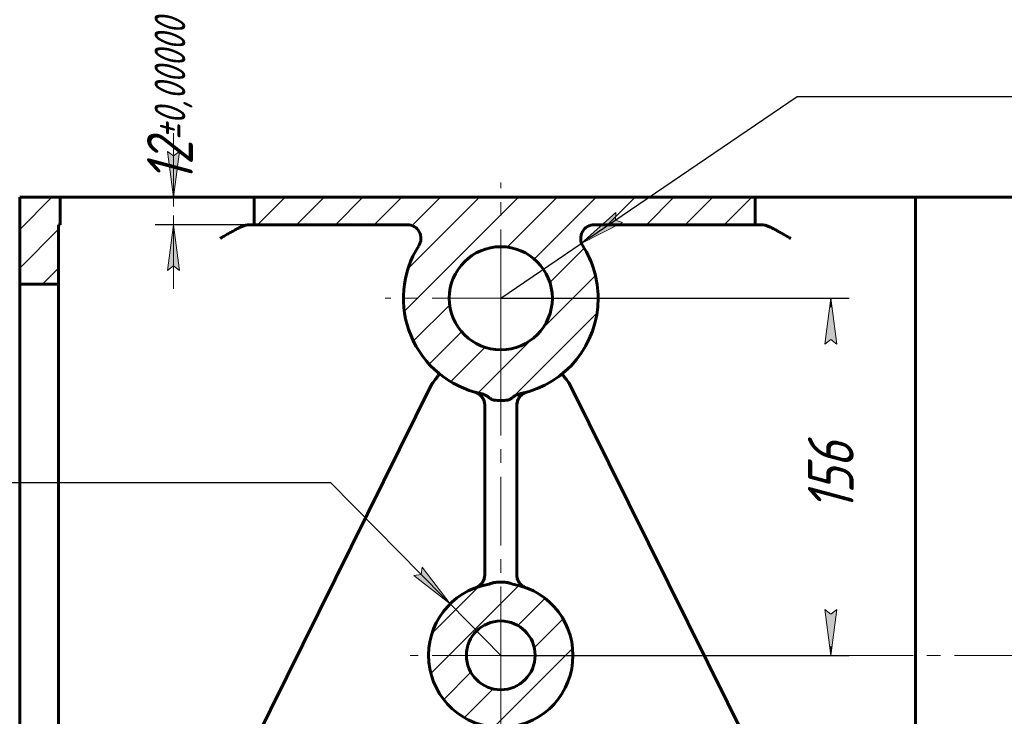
# Model space of a CAD drawing. Header units: millimetres. Extents: x 0 to 841, y 0 to 594.
# Tile 1 of 9: x 105 to 212, y 86 to 162. Entities that reach past the tile are written whole.
import ezdxf

# ---------------------------------------------------------------- set-up
doc = ezdxf.new("R2010")
doc.units = ezdxf.units.MM
for name, pattern in [('K5LT_AXLED', [12, 7.5, -1.5, 1.5, -1.5]), ('K5LT_BASIC', [0]), ('K5LT_THIN', [0])]:
    doc.linetypes.add(name, pattern=pattern)
doc.layers.add('Системный слой', color=7, linetype='Continuous')
doc.styles.add('KDIMTEXTSTYLE', font='GOST_AU.SHX', dxfattribs={"width": 0.96, "oblique": 15, "height": 5})
doc.dimstyles.new('KDIMSTYLE (0.25)', dxfattribs={"dimtxt": 5, "dimasz": 1, "dimexe": 2, "dimexo": 0, "dimgap": 1, "dimtad": 1, "dimlfac": 4, "dimtxsty": 'KDIMTEXTSTYLE', "dimsah": 1, "dimcen": 0, "dimdle": 1, "dimadec": 0, "dimazin": 0, "dimtfac": 0.667, "dimtmove": 0, "dimatfit": 3, "dimfxl": 1, "dimtvp": 1, "dimtolj": 1, "dimtzin": 0, "dimarcsym": 0})

# ---------------------------------------------------------------- blocks, each defined once
blk = doc.blocks.new('U21')
at = {"layer": 'Системный слой', "color": 30, "linetype": 'K5LT_AXLED', "lineweight": 18, "true_color": 0xff8000}
for q in [(262.3452568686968, 133.2671542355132), (155.345256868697, 92.29603626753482), (272.220256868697, 92.29603626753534), (262.3452568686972, 40.2960362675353)]:
    blk.add_line((262.345256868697, 92.2960362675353), q, dxfattribs=at)
blk = doc.blocks.new('U25')
at = {"layer": 'Системный слой', "color": 30, "linetype": 'K5LT_AXLED', "lineweight": 18, "true_color": 0xff8000}
for q in [(157.3452568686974, 143.8921542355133), (144.720256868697, 131.2671542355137), (157.3452568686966, 118.6421542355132), (169.970256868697, 131.2671542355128)]:
    blk.add_line((157.345256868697, 131.2671542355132), q, dxfattribs=at)
blk = doc.blocks.new('U26')
at = {"layer": 'Системный слой', "color": 30, "linetype": 'K5LT_AXLED', "lineweight": 18, "true_color": 0xff8000}
for q in [(157.345256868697, 133.2671542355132), (147.470256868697, 92.29603626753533), (167.220256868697, 92.29603626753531), (157.3452568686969, 40.29603626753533)]:
    blk.add_line((157.345256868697, 92.29603626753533), q, dxfattribs=at)
blk = doc.blocks.new('KDIMARROW_01')
at = {"layer": 'Системный слой'}
blk.add_hatch(color=0, dxfattribs=at).paths.add_polyline_path([(-5, -0.6582624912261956), (0, 0), (-5, 0.658262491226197), (-4.5, 5.51091059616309e-16)])
at = {"layer": 'Системный слой', "color": 0, "linetype": 'K5LT_THIN', "lineweight": 18}
for p, q in [((-4.5, 5.51091059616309e-16), (-5, 0.658262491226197)), ((-5, 0.658262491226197), (0, 0)), ((0, 0), (-5, -0.6582624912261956)), ((-5, -0.6582624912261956), (-4.5, 5.51091059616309e-16)), ((0, 0), (-1, 0))]:
    blk.add_line(p, q, dxfattribs=at)
blk = doc.blocks.new('KDIMARROW_02')
at = {"layer": 'Системный слой'}
blk.add_hatch(color=0, dxfattribs=at).paths.add_polyline_path([(4.5, -5.51091059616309e-16), (5, 0.6582624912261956), (0, 0), (5, -0.658262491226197)])
at = {"layer": 'Системный слой', "color": 0, "linetype": 'K5LT_THIN', "lineweight": 18}
for p, q in [((0, 0), (-1, 0)), ((5, 0.6582624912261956), (0, 0)), ((0, 0), (5, -0.658262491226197)), ((0, 0), (7, -8.572527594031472e-16)), ((4.5, -5.51091059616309e-16), (5, 0.6582624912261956)), ((5, -0.658262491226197), (4.5, -5.51091059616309e-16))]:
    blk.add_line(p, q, dxfattribs=at)
blk = doc.blocks.new('U28')
at = {"layer": 'Системный слой', "color": 150, "linetype": 'K5LT_BASIC', "lineweight": 60, "true_color": 0x0080ff}
for p, q in [((159.9291186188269, 120.9611155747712), (159.8944442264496, 120.9524804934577)), ((159.967172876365, 120.9707355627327), (159.9291186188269, 120.9611155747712)), ((159.9876576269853, 120.9759755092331), (159.967172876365, 120.9707355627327)), ((159.9975896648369, 120.9785313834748), (159.9876576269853, 120.9759755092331)), ((160.0024822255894, 120.9797940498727), (159.9975896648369, 120.9785313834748)), ((160.004911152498, 120.9804217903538), (160.0024822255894, 120.9797940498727)), ((160.0061215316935, 120.9807348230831), (160.004911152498, 120.9804217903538)), ((160.0067250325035, 120.9808909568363), (160.0061215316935, 120.9807348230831)), ((160.0070262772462, 120.9809689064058), (160.0067250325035, 120.9808909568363)), ((160.0071767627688, 120.9810078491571), (160.0070262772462, 120.9809689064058)), ((160.0072519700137, 120.981027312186), (160.0071767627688, 120.9810078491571)), ((160.0072895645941, 120.9810370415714), (160.0072519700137, 120.981027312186)), ((160.0073241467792, 120.9810459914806), (160.0072895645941, 120.9810370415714)), ((160.0073461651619, 120.9810516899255), (160.0073241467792, 120.9810459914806)), ((160.0073781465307, 120.9810599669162), (160.0073461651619, 120.9810516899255)), ((160.007392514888, 120.9810636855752), (160.0073781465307, 120.9810599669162)), ((160.007416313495, 120.9810698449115), (160.007392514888, 120.9810636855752)), ((160.0074649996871, 120.981082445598), (160.007416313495, 120.9810698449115))]:
    blk.add_line(p, q, dxfattribs=at)
blk = doc.blocks.new('U42')
at = {"layer": 'Системный слой', "color": 150, "linetype": 'K5LT_BASIC', "lineweight": 60, "true_color": 0x0080ff}
for radius, start, end in [(1.500000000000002, 74.34777902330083, 74.45225776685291), (1.500000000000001, 0, 74.3477790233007)]:
    blk.add_arc((154.095256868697, 119.5858390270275), radius, start, end, dxfattribs=at)
blk = doc.blocks.new('U46')
at = {"layer": 'Системный слой', "color": 150, "linetype": 'K5LT_BASIC', "lineweight": 60, "true_color": 0x0080ff}
for p, q in [((158.4510843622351, 100.1228729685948), (158.2835949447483, 100.1813926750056)), ((158.6217965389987, 100.0744457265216), (158.4510843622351, 100.1228729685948)), ((158.7950713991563, 100.036427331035), (158.6217965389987, 100.0744457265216)), ((158.7950990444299, 100.0364224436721), (158.7950713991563, 100.036427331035))]:
    blk.add_line(p, q, dxfattribs=at)
blk = doc.blocks.new('U49')
at = {"layer": 'Системный слой', "color": 150, "linetype": 'K5LT_BASIC', "lineweight": 60, "true_color": 0x0080ff}
for p, q in [((155.8954139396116, 100.0364223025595), (155.8954425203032, 100.0364273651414)), ((155.8954425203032, 100.0364273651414), (156.0687981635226, 100.0744656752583)), ((156.0687981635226, 100.0744656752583), (156.239280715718, 100.1228244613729)), ((156.239280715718, 100.1228244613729), (156.4069256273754, 100.1813953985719))]:
    blk.add_line(p, q, dxfattribs=at)

msp = doc.modelspace()

# ---------------------------------------------------------------- hatches: boundary and pattern name
at = {"layer": 'Системный слой'}
h = msp.add_hatch(dxfattribs=at)
h.set_pattern_fill('', angle=45, style=0, pattern_type=0)
h.set_pattern_definition([(45, (0, 0), (-2.121320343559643, 2.121320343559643), [])])
h.paths.add_polyline_path([(357.1281474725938, 139.2960362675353), (357.8706582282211, 139.0993696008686), (358.4184661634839, 138.560939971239), (358.6279238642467, 137.8219355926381), (358.4441068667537, 137.0761398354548), (358.392119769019, 136.9883395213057), (357.4567043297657, 135.1539464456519), (356.8926878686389, 133.1735713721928), (356.7212539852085, 131.1215941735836), (356.9488414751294, 129.0750839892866), (357.5669024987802, 127.1109046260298), (358.5522236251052, 125.3028276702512), (359.8677976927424, 123.7187617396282), (361.4642137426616, 122.4182019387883), (363.2815128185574, 121.4499953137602), (365.1527500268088, 120.8708309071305), (365.152751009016, 120.8708302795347), (365.2469259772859, 120.8486533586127), (365.5758168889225, 120.7333277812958), (365.8815599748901, 120.5660933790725), (366.0831483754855, 120.4150794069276), (366.0831192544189, 120.4151048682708), (366.2973427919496, 120.2680055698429), (366.537914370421, 120.1698700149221), (366.7943020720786, 120.1281618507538), (366.7942914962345, 120.1281616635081), (367.1615605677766, 120.1169997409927), (367.5289141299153, 120.116999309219), (367.8961886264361, 120.1281601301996), (367.8962113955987, 120.1281618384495), (367.8962892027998, 120.1281679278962), (367.896367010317, 120.1281740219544), (367.8965224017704, 120.1281861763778), (367.8968331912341, 120.1282104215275), (367.8974547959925, 120.1282586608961), (367.8986981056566, 120.1283541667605), (367.9011851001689, 120.1285415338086), (367.9061603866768, 120.128903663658), (367.9161145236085, 120.1295933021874), (367.9360240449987, 120.1309604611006), (367.9757475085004, 120.1346361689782), (368.0546684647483, 120.1467465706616), (368.208986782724, 120.1874056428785), (368.4443921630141, 120.2973965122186), (368.607364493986, 120.4150793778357), (368.607367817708, 120.4150814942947), (368.8910157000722, 120.6174866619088), (369.2039875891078, 120.7707135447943), (369.5377627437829, 120.8708302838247), (369.5377634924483, 120.8708308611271), (371.5019169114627, 121.4889743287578), (373.3099525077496, 122.4743713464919), (374.8939632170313, 123.7900119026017), (376.1944560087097, 125.3864825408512), (377.1625863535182, 127.2038222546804), (377.7619927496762, 129.1737745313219), (377.9701624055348, 131.2223509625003), (377.970256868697, 131.2671542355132), (377.7707274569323, 133.316590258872), (377.1796332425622, 135.2890525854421), (376.298393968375, 136.9883395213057), (376.0642990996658, 137.7199128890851), (376.2230307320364, 138.4714474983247), (376.7329659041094, 139.0458742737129), (377.4603882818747, 139.2925657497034), (377.5623662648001, 139.2960362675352), (394.2540276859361, 139.2960362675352), (394.2540276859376, 142.2960362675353), (339.5952568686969, 142.2960362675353), (339.5952568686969, 139.2960362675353)])
h.paths.add_polyline_path([(372.970256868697, 131.2671542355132), (372.7711457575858, 129.7837949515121), (372.1879085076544, 128.4054501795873), (371.2618354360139, 127.2296999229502), (370.058487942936, 126.3397814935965), (368.663057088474, 125.7986967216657), (367.1743324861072, 125.6447517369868), (365.6977084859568, 125.8888450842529), (364.3377227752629, 126.5136961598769), (363.1906556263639, 127.475068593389), (362.3377137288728, 128.7049019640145), (361.8392811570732, 130.1161301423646), (361.730644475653, 131.6088451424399), (362.0194946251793, 133.0773701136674), (362.6853824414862, 134.4177407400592), (363.6811663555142, 135.535065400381), (364.9363497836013, 136.3502430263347), (366.3620719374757, 136.8055630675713), (367.8573987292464, 136.8687911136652), (369.3164684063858, 136.5354509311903), (370.6359860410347, 135.8291413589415), (371.7225363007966, 134.7998656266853), (372.4991967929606, 133.5204913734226), (372.9109837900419, 132.0815919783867)])
h.paths.add_polyline_path([(365.895413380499, 100.0364219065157), (365.8954157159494, 100.0364229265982), (364.2014643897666, 99.51629899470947), (362.6666908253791, 98.63059582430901), (361.36880429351, 97.42415869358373), (360.3735199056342, 95.95807241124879), (359.7312313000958, 94.3065684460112), (359.4744590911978, 92.55326640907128), (359.6162042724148, 90.78694019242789), (360.1492899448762, 89.09702313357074), (361.0467247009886, 87.56907979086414), (362.2630692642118, 86.2804736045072), (363.7367371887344, 85.29644979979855), (365.3931131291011, 84.66683186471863), (367.1483307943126, 84.42349886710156), (368.9135192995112, 84.57877134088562), (370.5993029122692, 85.1247874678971), (372.1203263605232, 86.03390114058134), (373.3995765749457, 87.2600817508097), (374.3722820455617, 88.74124483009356), (374.9891923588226, 90.40239553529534), (375.2190718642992, 92.15942581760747), (375.0502812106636, 93.92337301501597), (374.4913666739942, 95.60492424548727), (373.5706274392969, 97.11893853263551), (372.3346827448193, 98.38875769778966), (370.8461114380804, 99.35008774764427), (369.1802834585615, 99.95425423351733), (368.7950991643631, 100.0364227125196), (368.7951006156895, 100.0364218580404), (368.621790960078, 100.0744478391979), (368.4510929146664, 100.1228706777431), (368.2836096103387, 100.1814373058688), (368.2835644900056, 100.1813529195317), (368.1716596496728, 100.218144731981), (368.0567792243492, 100.2440498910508), (367.9398858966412, 100.2588178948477), (367.939889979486, 100.2588180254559), (367.5436480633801, 100.2792978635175), (367.1469671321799, 100.2793005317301), (366.7506423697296, 100.2588194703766), (366.750628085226, 100.2588179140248), (366.6337386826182, 100.2440502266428), (366.5188477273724, 100.2181428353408), (366.4069364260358, 100.1813480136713), (366.4069029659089, 100.1814368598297), (366.2394604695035, 100.1228833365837), (366.0686592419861, 100.0744318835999)])
h.paths.add_polyline_path([(363.595256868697, 92.29603626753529), (363.7939235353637, 93.50041642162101), (364.3688736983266, 94.57718580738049), (365.2591881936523, 95.41225472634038), (366.3705332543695, 95.9171429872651), (367.5851556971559, 96.03835487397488), (368.7743595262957, 95.76304731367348), (369.8121419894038, 95.12039067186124), (370.5885442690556, 94.17847799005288), (371.0213022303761, 93.0371101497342), (371.0645627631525, 91.81722141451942), (370.7137421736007, 90.6480657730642), (370.0060118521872, 89.65352176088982), (369.0163597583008, 88.93896684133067), (367.8496450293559, 88.5801120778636), (366.6294875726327, 88.61498012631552), (365.4851698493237, 89.03987652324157), (364.5379386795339, 89.8097811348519), (363.8881584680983, 90.84311829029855), (363.6046770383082, 92.03040017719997)])
h.paths.add_polyline_path([(166.298393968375, 136.9883395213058), (166.0642990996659, 137.7199128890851), (166.2230307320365, 138.4714474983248), (166.7329659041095, 139.045874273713), (167.4603882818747, 139.2925657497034), (167.5623662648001, 139.2960362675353), (185.0952568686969, 139.2960362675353), (185.095256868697, 142.2960362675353), (130.4364860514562, 142.2960362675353), (130.4364860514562, 139.2960362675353), (147.1281474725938, 139.2960362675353), (147.8706582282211, 139.0993696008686), (148.4184661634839, 138.560939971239), (148.6279238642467, 137.8219355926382), (148.4441068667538, 137.0761398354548), (148.392119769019, 136.9883395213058), (147.4567043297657, 135.153946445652), (146.892687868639, 133.1735713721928), (146.7212539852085, 131.1215941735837), (146.9488414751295, 129.0750839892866), (147.5669024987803, 127.1109046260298), (148.5522236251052, 125.3028276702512), (149.8677976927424, 123.7187617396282), (151.4642137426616, 122.4182019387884), (153.2815128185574, 121.4499953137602), (155.1527502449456, 120.8708308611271), (155.1527510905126, 120.8708302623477), (155.2469260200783, 120.8486533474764), (155.5758159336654, 120.7333282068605), (155.8815581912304, 120.5660945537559), (156.0831459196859, 120.4150814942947), (156.0831492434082, 120.415079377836), (156.2973658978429, 120.2679930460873), (156.5379270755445, 120.1698664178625), (156.7943020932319, 120.1281618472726), (156.7943023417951, 120.1281618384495), (156.7943251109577, 120.1281601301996), (157.1615996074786, 120.116999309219), (157.5289531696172, 120.1169997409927), (157.8962222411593, 120.1281616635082), (157.8962116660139, 120.1281618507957), (158.1525794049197, 120.1698637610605), (158.393158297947, 120.2679988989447), (158.6073944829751, 120.4151048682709), (158.6073653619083, 120.4150794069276), (158.8910138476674, 120.6174855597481), (159.2039865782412, 120.7707131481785), (159.5377627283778, 120.8708302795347), (159.5377637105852, 120.8708309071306), (161.5019171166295, 121.4889744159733), (163.3099526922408, 122.4743714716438), (164.8939633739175, 123.7900120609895), (166.1944561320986, 125.3864827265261), (167.1625864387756, 127.2038224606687), (167.7619927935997, 129.173774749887), (167.9701624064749, 131.2223511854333), (167.970256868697, 131.2671542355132), (167.7707274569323, 133.3165902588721), (167.1796332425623, 135.2890525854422)])
h.paths.add_polyline_path([(151.720256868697, 131.2671542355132), (151.9193679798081, 132.7505135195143), (152.5026052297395, 134.1288582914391), (153.4286783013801, 135.3046085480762), (154.6320257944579, 136.1945269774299), (156.0274566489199, 136.7356117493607), (157.5161812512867, 136.8895567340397), (158.9928052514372, 136.6454633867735), (160.3527909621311, 136.0206123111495), (161.49985811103, 135.0592398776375), (162.3528000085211, 133.8294065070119), (162.8512325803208, 132.4181783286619), (162.959869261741, 130.9254633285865), (162.6710191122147, 129.456938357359), (162.0051312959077, 128.1165677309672), (161.0093473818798, 126.9992430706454), (159.7541639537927, 126.1840654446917), (158.3284417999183, 125.7287454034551), (156.8331150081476, 125.6655173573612), (155.3740453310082, 125.9988575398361), (154.0545276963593, 126.705167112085), (152.9679774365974, 127.7344428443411), (152.1913169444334, 129.0138170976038), (151.7795299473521, 130.4527164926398)])
h.paths.add_polyline_path([(260.8954131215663, 100.0364218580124), (260.8954145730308, 100.0364227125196), (259.2014633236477, 99.5162985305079), (257.6666898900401, 98.6305951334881), (256.3688035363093, 97.4241578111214), (255.3735193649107, 95.95807138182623), (254.7312310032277, 94.30656732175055), (254.4744590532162, 92.55326524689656), (254.6162044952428, 90.78693905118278), (255.1492904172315, 89.09702207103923), (256.0467253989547, 87.56907886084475), (257.2630701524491, 86.28047285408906), (258.7367382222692, 85.29644926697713), (260.3931142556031, 84.66683157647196), (262.1483319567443, 84.42349883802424), (263.9135204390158, 84.57877157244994), (265.5993039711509, 85.12478794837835), (267.1203272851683, 86.03390184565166), (268.3995773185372, 87.26008264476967), (269.3722825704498, 88.74124586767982), (269.9891926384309, 90.40239666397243), (270.2190718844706, 92.15942698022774), (270.0502809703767, 93.92337415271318), (269.4913661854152, 95.60492530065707), (268.5706267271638, 97.11893945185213), (267.3346818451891, 98.38875843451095), (265.8461103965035, 99.35008826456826), (264.1802823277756, 99.95425450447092), (263.7950991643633, 100.0364227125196), (263.7951006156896, 100.0364218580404), (263.621790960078, 100.0744478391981), (263.4510929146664, 100.1228706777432), (263.2836096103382, 100.1814373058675), (263.2835644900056, 100.1813529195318), (263.1716596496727, 100.2181447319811), (263.0567792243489, 100.2440498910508), (262.9398858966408, 100.2588178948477), (262.9398899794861, 100.2588180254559), (262.5435590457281, 100.2793002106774), (262.1468718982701, 100.2792980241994), (261.7506237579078, 100.2588180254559), (261.7506278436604, 100.2588178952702), (261.6337430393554, 100.2440509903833), (261.5188564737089, 100.2181452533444), (261.4069492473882, 100.1813529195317), (261.4069041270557, 100.1814373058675), (261.2394610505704, 100.1228835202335), (261.068659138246, 100.0744318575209)])
h.paths.add_polyline_path([(266.095256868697, 92.2960362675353), (265.8965902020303, 91.09165611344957), (265.3216400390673, 90.01488672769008), (264.4313255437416, 89.1798178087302), (263.3199804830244, 88.67492954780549), (262.1053580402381, 88.55371766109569), (260.9161542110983, 88.8290252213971), (259.8783717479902, 89.47168186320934), (259.1019694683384, 90.4135945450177), (258.6692115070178, 91.55496238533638), (258.6259509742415, 92.77485112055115), (258.9767715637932, 93.94400676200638), (259.6845018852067, 94.93855077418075), (260.6741539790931, 95.6531056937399), (261.8408687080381, 96.01196045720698), (263.0610261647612, 95.97709240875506), (264.2053438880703, 95.552196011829), (265.15257505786, 94.78229140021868), (265.8023552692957, 93.74895424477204), (266.0858366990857, 92.56167235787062)])
h.paths.add_polyline_path([(253.392119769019, 136.9883395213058), (252.4567043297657, 135.1539464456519), (251.892687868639, 133.1735713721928), (251.7212539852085, 131.1215941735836), (251.9488414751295, 129.0750839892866), (252.5669024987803, 127.1109046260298), (253.5522236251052, 125.3028276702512), (254.8677976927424, 123.7187617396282), (256.4642137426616, 122.4182019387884), (258.2815128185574, 121.4499953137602), (260.1527502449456, 120.8708308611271), (260.1527510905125, 120.8708302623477), (260.2469260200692, 120.8486533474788), (260.5758159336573, 120.7333282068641), (260.8815581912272, 120.566094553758), (261.0831459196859, 120.4150814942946), (261.0831492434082, 120.4150793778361), (261.2973658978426, 120.2679930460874), (261.5379270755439, 120.1698664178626), (261.7943020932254, 120.1281618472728), (261.7943023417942, 120.1281618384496), (261.7943251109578, 120.1281601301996), (262.1615883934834, 120.1169994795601), (262.5289307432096, 120.1169994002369), (262.8961886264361, 120.1281601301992), (262.8962113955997, 120.1281618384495), (262.8962892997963, 120.128166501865), (262.89636720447, 120.1281711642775), (262.8965228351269, 120.1281804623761), (262.8968341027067, 120.1281989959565), (262.8974566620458, 120.128235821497), (262.8987018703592, 120.1283085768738), (262.9011925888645, 120.1284510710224), (262.9061747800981, 120.1287285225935), (262.9161385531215, 120.1292895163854), (262.9360403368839, 120.1306912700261), (262.975780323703, 120.1346435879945), (263.0547500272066, 120.1467629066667), (263.2090990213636, 120.1874434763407), (263.4444741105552, 120.2974458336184), (263.6073644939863, 120.4150793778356), (263.607367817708, 120.4150814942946), (263.8910157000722, 120.6174866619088), (264.2039875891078, 120.7707135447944), (264.537762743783, 120.8708302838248), (264.5377634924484, 120.8708308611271), (266.5019169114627, 121.4889743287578), (268.3099525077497, 122.4743713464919), (269.8939632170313, 123.7900119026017), (271.1944560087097, 125.3864825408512), (272.1625863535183, 127.2038222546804), (272.7619927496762, 129.1737745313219), (272.9701624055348, 131.2223509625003), (272.970256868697, 131.2671542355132), (272.7707274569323, 133.3165902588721), (272.1796332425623, 135.2890525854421), (271.298393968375, 136.9883395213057), (271.0642990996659, 137.7199128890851), (271.2230307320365, 138.4714474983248), (271.7329659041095, 139.0458742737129), (272.4603882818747, 139.2925657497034), (272.5623662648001, 139.2960362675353), (289.5952568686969, 139.2960362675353), (289.595256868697, 142.2960362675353), (235.0952568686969, 142.2960362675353), (235.0952568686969, 139.2960362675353), (252.1281474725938, 139.2960362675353), (252.8706582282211, 139.0993696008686), (253.4184661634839, 138.560939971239), (253.6279238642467, 137.8219355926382), (253.4441068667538, 137.0761398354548)])
h.paths.add_polyline_path([(256.720256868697, 131.2671542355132), (256.9193679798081, 132.7505135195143), (257.5026052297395, 134.1288582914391), (258.42867830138, 135.3046085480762), (259.6320257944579, 136.1945269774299), (261.0274566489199, 136.7356117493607), (262.5161812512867, 136.8895567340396), (263.9928052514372, 136.6454633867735), (265.3527909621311, 136.0206123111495), (266.49985811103, 135.0592398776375), (267.3528000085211, 133.8294065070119), (267.8512325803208, 132.4181783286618), (267.959869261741, 130.9254633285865), (267.6710191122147, 129.456938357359), (267.0051312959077, 128.1165677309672), (266.0093473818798, 126.9992430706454), (264.7541639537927, 126.1840654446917), (263.3284417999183, 125.7287454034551), (261.8331150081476, 125.6655173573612), (260.3740453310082, 125.9988575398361), (259.0545276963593, 126.7051671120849), (257.9679774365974, 127.734442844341), (257.1913169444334, 129.0138170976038), (256.7795299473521, 130.4527164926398)])
h.paths.add_polyline_path([(155.8954131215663, 100.0364218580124), (155.8954145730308, 100.0364227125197), (154.2014633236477, 99.51629853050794), (152.6666898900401, 98.63059513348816), (151.3688035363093, 97.42415781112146), (150.3735193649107, 95.9580713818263), (149.7312310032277, 94.3065673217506), (149.4744590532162, 92.55326524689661), (149.6162044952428, 90.78693905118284), (150.1492904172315, 89.09702207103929), (151.0467253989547, 87.56907886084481), (152.263070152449, 86.2804728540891), (153.7367382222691, 85.29644926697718), (155.393114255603, 84.66683157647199), (157.1483319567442, 84.42349883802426), (158.9135204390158, 84.57877157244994), (160.5993039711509, 85.12478794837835), (162.1203272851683, 86.03390184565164), (163.3995773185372, 87.26008264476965), (164.3722825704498, 88.7412458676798), (164.9891926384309, 90.4023966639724), (165.2190718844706, 92.15942698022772), (165.0502809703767, 93.92337415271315), (164.4913661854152, 95.60492530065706), (163.5706267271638, 97.11893945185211), (162.3346818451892, 98.38875843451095), (160.8461103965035, 99.35008826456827), (159.1802823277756, 99.95425450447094), (158.7950980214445, 100.0364229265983), (158.7951003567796, 100.0364219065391), (158.6217911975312, 100.0744477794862), (158.4510936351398, 100.1228704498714), (158.2836107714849, 100.1814368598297), (158.283577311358, 100.1813480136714), (158.1716683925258, 100.2181423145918), (158.0567835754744, 100.2440491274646), (157.9398856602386, 100.258817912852), (157.9398713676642, 100.2588194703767), (157.543546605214, 100.27930053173), (157.1468656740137, 100.2792978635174), (156.7506237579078, 100.2588180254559), (156.75062784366, 100.2588178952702), (156.6337430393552, 100.2440509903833), (156.5188564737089, 100.2181452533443), (156.4069492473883, 100.1813529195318), (156.4069041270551, 100.1814373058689), (156.2394610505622, 100.1228835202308), (156.0686591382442, 100.0744318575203)])
h.paths.add_polyline_path([(161.095256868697, 92.29603626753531), (160.8965902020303, 91.09165611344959), (160.3216400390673, 90.01488672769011), (159.4313255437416, 89.17981780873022), (158.3199804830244, 88.6749295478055), (157.1053580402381, 88.55371766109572), (155.9161542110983, 88.82902522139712), (154.8783717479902, 89.47168186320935), (154.1019694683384, 90.41359454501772), (153.6692115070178, 91.5549623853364), (153.6259509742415, 92.77485112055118), (153.9767715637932, 93.9440067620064), (154.6845018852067, 94.93855077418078), (155.6741539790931, 95.65310569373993), (156.8408687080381, 96.011960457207), (158.0610261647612, 95.97709240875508), (159.2053438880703, 95.55219601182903), (160.15257505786, 94.7822914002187), (160.8023552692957, 93.74895424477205), (161.0858366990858, 92.56167235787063)])
h.paths.add_polyline_path([(109.095256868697, 132.7960362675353), (109.0952568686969, 139.2960362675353), (109.2540276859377, 139.2960362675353), (109.2540276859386, 142.2960362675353), (104.8452568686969, 142.2960362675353), (104.8452568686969, 132.7960362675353)])
h.paths.add_polyline_path([(109.0952568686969, 46.79603626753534), (109.095256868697, 51.79603626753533), (104.845256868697, 51.79603626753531), (104.8452568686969, 42.29603626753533), (118.095256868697, 42.29603626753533), (118.095256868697, 45.29603626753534), (110.595256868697, 45.29603626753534), (109.8527461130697, 45.49270293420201), (109.3049381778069, 46.03113256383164), (109.0954804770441, 46.77013694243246)])
h.paths.add_polyline_path([(419.8452568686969, 142.2960362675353), (415.4364860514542, 142.2960362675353), (415.4364860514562, 139.2960362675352), (415.5952568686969, 139.2960362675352), (415.5952568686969, 132.7960362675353), (419.8452568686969, 132.7960362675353)])
h.paths.add_polyline_path([(154.095256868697, 45.29603626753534), (150.5952568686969, 45.29603626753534), (150.595256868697, 42.29603626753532), (164.8452568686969, 42.29603626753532), (164.8452568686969, 45.29603626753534), (160.595256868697, 45.29603626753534), (159.8527461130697, 45.492702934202), (159.3049381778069, 46.03113256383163), (159.0954804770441, 46.77013694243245), (159.0952568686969, 46.79603626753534), (159.095256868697, 50.29603626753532), (158.899256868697, 50.96803626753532), (158.372722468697, 51.42929706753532), (157.845256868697, 51.54603626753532), (156.845256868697, 51.54603626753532), (156.173256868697, 51.35003626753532), (155.711996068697, 50.82350186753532), (155.595256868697, 50.29603626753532), (155.595256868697, 46.79603626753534), (155.3985902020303, 46.05352551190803), (154.8601605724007, 45.50571757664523), (154.1211561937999, 45.29625987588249)])
h.paths.add_polyline_path([(202.3452568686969, 42.29603626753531), (217.3452568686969, 42.29603626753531), (217.3452568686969, 45.29603626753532), (202.3452568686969, 45.29603626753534)])
h.paths.add_polyline_path([(254.8452568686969, 42.2960362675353), (269.8452568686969, 42.29603626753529), (269.8452568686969, 45.29603626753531), (265.595256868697, 45.29603626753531), (264.8527461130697, 45.49270293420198), (264.3049381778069, 46.0311325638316), (264.0954804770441, 46.77013694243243), (264.0952568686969, 46.79603626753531), (264.095256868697, 50.2960362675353), (263.899256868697, 50.9680362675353), (263.372722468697, 51.4292970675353), (262.8452568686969, 51.5460362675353), (261.845256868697, 51.5460362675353), (261.173256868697, 51.3500362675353), (260.711996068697, 50.8235018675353), (260.5952568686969, 50.2960362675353), (260.595256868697, 46.79603626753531), (260.3985902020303, 46.05352551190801), (259.8601605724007, 45.50571757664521), (259.1211561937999, 45.29625987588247), (259.0952568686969, 45.29603626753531), (254.8452568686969, 45.29603626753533)])
h.paths.add_polyline_path([(307.3452568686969, 42.29603626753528), (322.3452568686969, 42.29603626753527), (322.3452568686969, 45.2960362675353), (307.3452568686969, 45.29603626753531)])
h.paths.add_polyline_path([(359.8452568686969, 42.29603626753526), (374.0952568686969, 42.29603626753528), (374.0952568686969, 45.29603626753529), (370.5952568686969, 45.29603626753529), (369.8527461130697, 45.49270293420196), (369.3049381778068, 46.03113256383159), (369.0954804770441, 46.77013694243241), (369.0952568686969, 46.79603626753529), (369.0952568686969, 50.29603626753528), (368.899256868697, 50.96803626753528), (368.372722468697, 51.42929706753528), (367.8452568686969, 51.54603626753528), (366.8452568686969, 51.54603626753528), (366.173256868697, 51.35003626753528), (365.711996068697, 50.82350186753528), (365.5952568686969, 50.29603626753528), (365.5952568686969, 46.79603626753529), (365.3985902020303, 46.05352551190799), (364.8601605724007, 45.50571757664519), (364.1211561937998, 45.29625987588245), (364.0952568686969, 45.29603626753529), (359.8452568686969, 45.29603626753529)])
h.paths.add_polyline_path([(406.595256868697, 42.29603626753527), (419.8452568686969, 42.29603626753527), (419.8452568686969, 51.79603626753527), (415.5952568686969, 51.79603626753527), (415.595256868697, 46.79603626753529), (415.3985902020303, 46.05352551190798), (414.8601605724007, 45.50571757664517), (414.1211561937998, 45.29625987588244), (414.0952568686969, 45.29603626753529), (406.5952568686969, 45.29603626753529)])

# ---------------------------------------------------------------- linework, layer by layer
at = {"layer": 'Системный слой', "color": 150, "linetype": 'K5LT_BASIC', "lineweight": 60, "true_color": 0x0080ff}
for p, q in [((109.2540276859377, 142.2960362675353), (104.845256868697, 142.2960362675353)), ((104.845256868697, 142.2960362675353), (104.845256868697, 132.7960362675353)), ((110.5952568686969, 142.2960362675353), (109.2540276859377, 142.2960362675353)), ((109.2540276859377, 142.2960362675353), (109.2540276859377, 139.2960362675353)), ((110.5952568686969, 142.2960362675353), (111.9091453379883, 142.2960362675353)), ((112.2433825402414, 142.2960362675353), (111.9091453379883, 142.2960362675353)), ((126.7093808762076, 142.2960362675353), (112.2433825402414, 142.2960362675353)), ((126.7093808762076, 142.2960362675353), (130.4364860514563, 142.2960362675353)), ((185.095256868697, 142.2960362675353), (130.4364860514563, 142.2960362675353)), ((130.4364860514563, 142.2960362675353), (130.4364860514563, 139.2960362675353)), ((188.9811328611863, 142.2960362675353), (185.095256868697, 142.2960362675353)), ((185.095256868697, 142.2960362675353), (185.095256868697, 139.2960362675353)), ((202.6121222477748, 142.2960362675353), (188.9811328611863, 142.2960362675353)), ((202.6121222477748, 142.2960362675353), (202.6121222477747, 46.79603626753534)), ((202.6121222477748, 142.2960362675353), (217.0783914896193, 142.2960362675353)), ((109.0952568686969, 139.2960362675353), (109.095256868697, 132.7960362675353)), ((109.0952568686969, 139.2960362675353), (109.2540276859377, 139.2960362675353)), ((130.4364860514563, 139.2960362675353), (129.856084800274, 139.2960362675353)), ((130.4364860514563, 139.2960362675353), (147.1281474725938, 139.2960362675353)), ((167.5623662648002, 139.2960362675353), (185.095256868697, 139.2960362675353)), ((185.095256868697, 139.2960362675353), (185.8344289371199, 139.2960362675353)), ((104.845256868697, 127.7960362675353), (104.845256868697, 132.7960362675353)), ((109.095256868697, 132.7960362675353), (104.845256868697, 132.7960362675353)), ((109.095256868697, 132.7960362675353), (109.095256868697, 127.7960362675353)), ((104.845256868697, 56.79603626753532), (104.845256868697, 127.7960362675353)), ((109.095256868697, 56.79603626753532), (109.095256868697, 127.7960362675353)), ((112.3745907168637, 46.35047551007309), (149.8362674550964, 121.9160291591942)), ((164.8542462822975, 121.9160291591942), (202.3159230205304, 46.35047551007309)), ((155.595256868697, 116.353868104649), (155.595256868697, 119.5858390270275)), ((159.095256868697, 119.5858390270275), (159.095256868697, 116.353868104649)), ((155.595256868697, 105.8650356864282), (155.595256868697, 116.353868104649)), ((159.095256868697, 116.353868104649), (159.095256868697, 105.8650356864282)), ((155.595256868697, 101.0896774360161), (155.595256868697, 105.8650356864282)), ((159.095256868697, 105.8650356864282), (159.095256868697, 101.0896774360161)), ((155.5952568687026, 104.6219085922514), (155.595256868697, 102.9244361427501)), ((155.9328276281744, 100.0433369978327), (155.8954139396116, 100.0364223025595)), ((155.8954425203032, 100.0364273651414), (155.8954139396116, 100.0364223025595))]:
    msp.add_line(p, q, dxfattribs=at)
for centre, radius in [((157.345256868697, 131.2671542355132), 5.624999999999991), ((157.345256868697, 92.29603626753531), 3.750000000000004)]:
    msp.add_circle(centre, radius, dxfattribs=at)
for centre, radius, start, end in [((147.1281474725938, 137.7960362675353), 1.500000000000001, 327.4208284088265, 90.0000000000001), ((167.5623662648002, 137.7960362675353), 1.500000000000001, 89.99999999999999, 212.5791715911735), ((157.345256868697, 131.2671542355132), 10.62500000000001, 147.4208284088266, 258.0912530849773), ((157.345256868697, 131.2671542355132), 10.62500000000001, 0, 32.57917159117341), ((157.345256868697, 131.2671542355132), 10.62500000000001, 281.908748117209, 0), ((160.595256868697, 119.5858390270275), 1.500000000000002, 105.5477422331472, 180), ((154.095256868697, 101.0896774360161), 1.500000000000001, 290.2835685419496, 0), ((160.595256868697, 101.0896774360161), 1.500000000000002, 180.0000000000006, 249.7164314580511), ((157.345256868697, 92.29603626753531), 7.87500000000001, 100.6090705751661, 79.39093788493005)]:
    msp.add_arc(centre, radius, start, end, dxfattribs=at)
for points, knots in [([(126.7093808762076, 137.7960362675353), (126.7474347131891, 137.81741674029), (126.7860471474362, 137.8391693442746), (126.8623029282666, 137.8822250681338), (126.900275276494, 137.9037129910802), (127.0137406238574, 137.9680332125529), (127.088782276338, 138.010722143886), (127.3122068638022, 138.1380213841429), (127.4588932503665, 138.2218712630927), (127.7481854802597, 138.3863911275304), (127.8907893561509, 138.4670692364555), (128.1722585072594, 138.6237890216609), (128.3112425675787, 138.6998810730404), (128.5804203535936, 138.8425997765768), (128.7112869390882, 138.9096247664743), (128.9657323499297, 139.0323970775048), (129.0893103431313, 139.0881854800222), (129.2691808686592, 139.1602344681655), (129.3281449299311, 139.1822457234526), (129.442423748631, 139.2210009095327), (129.4979634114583, 139.237840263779), (129.6597686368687, 139.279613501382), (129.7612357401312, 139.2960362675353), (129.856084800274, 139.2960362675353)], [-2.828427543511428e-05, -2.828427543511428e-05, -2.828427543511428e-05, -2.828427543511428e-05, 0.0005057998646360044, 0.0005057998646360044, 0.001039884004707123, 0.001039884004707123, 0.002108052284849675, 0.002108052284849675, 0.00424438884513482, 0.00424438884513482, 0.006380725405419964, 0.006380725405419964, 0.008517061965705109, 0.008517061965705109, 0.01065339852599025, 0.01065339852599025, 0.01278973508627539, 0.01278973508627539, 0.01385790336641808, 0.01385790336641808, 0.01492607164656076, 0.01492607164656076, 0.01706240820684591, 0.01706240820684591, 0.01706240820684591, 0.01706240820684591]), ([(185.8344289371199, 139.2960362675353), (185.9292775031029, 139.2960362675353), (186.0307440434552, 139.2796136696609), (186.1925483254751, 139.2378408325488), (186.2480876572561, 139.221001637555), (186.362365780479, 139.1822468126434), (186.4213294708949, 139.1602357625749), (186.6011989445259, 139.088187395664), (186.7247761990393, 139.0323994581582), (186.9792200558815, 138.9096281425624), (187.1100858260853, 138.8426036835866), (187.379261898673, 138.6998860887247), (187.5182450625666, 138.6237946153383), (187.7997125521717, 138.4670758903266), (187.9423155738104, 138.3863983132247), (188.2316060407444, 138.2218795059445), (188.3782915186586, 138.1380301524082), (188.6017146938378, 138.0107316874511), (188.6767558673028, 137.9680430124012), (188.8280420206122, 137.8822832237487), (188.9047852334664, 137.8389320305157), (188.9811328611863, 137.7960362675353)], [0, 0, 0, 0, 0.002143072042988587, 0.002143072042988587, 0.003214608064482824, 0.003214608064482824, 0.004286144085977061, 0.004286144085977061, 0.006429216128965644, 0.006429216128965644, 0.008572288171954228, 0.008572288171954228, 0.01071536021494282, 0.01071536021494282, 0.01285843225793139, 0.01285843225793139, 0.01500150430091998, 0.01500150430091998, 0.01607304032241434, 0.01607304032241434, 0.0171445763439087, 0.0171445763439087, 0.0171445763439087, 0.0171445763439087]), ([(150.6329239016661, 123.0309421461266), (150.6365533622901, 123.0279824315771), (150.6350537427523, 123.018718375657), (150.6221835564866, 122.9885001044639), (150.6108744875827, 122.9675753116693), (150.5784161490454, 122.9139813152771), (150.5570925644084, 122.8810875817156), (150.5060735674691, 122.8058851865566), (150.4762532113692, 122.7633520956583), (150.4249121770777, 122.6919872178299), (150.4066061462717, 122.6668178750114), (150.3684268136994, 122.6148422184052), (150.3484986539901, 122.5879574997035), (150.2862464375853, 122.5046633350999), (150.2414746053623, 122.4456352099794), (150.1451675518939, 122.3203419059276), (150.0943889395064, 122.255071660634), (149.9897662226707, 122.1220486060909), (149.9356156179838, 122.053896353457), (149.8795433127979, 121.9840301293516)], [-2.94585751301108e-05, -2.94585751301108e-05, -2.94585751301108e-05, -2.94585751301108e-05, 0.001055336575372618, 0.001055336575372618, 0.002140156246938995, 0.002140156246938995, 0.003224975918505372, 0.003224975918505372, 0.004309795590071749, 0.004309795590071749, 0.004852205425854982, 0.004852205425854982, 0.005394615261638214, 0.005394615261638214, 0.006479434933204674, 0.006479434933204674, 0.007564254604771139, 0.007564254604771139, 0.008649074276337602, 0.008649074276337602, 0.008649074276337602, 0.008649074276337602]), ([(164.0575911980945, 123.0309423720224), (164.0539603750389, 123.0279824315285), (164.0554599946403, 123.01871837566), (164.0683301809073, 122.9885001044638), (164.0796392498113, 122.9675753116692), (164.1120975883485, 122.9139813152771), (164.1334211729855, 122.8810875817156), (164.1844401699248, 122.8058851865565), (164.2142605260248, 122.7633520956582), (164.2656015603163, 122.6919872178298), (164.2839075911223, 122.6668178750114), (164.3220869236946, 122.6148422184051), (164.3420150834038, 122.5879574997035), (164.4042672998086, 122.5046633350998), (164.4490391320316, 122.4456352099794), (164.5453461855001, 122.3203419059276), (164.5961247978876, 122.255071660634), (164.7007475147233, 122.1220486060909), (164.7548981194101, 122.0538963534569), (164.810970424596, 121.9840301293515)], [-2.94585753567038e-05, -2.94585753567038e-05, -2.94585753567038e-05, -2.94585753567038e-05, 0.001055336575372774, 0.001055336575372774, 0.002140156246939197, 0.002140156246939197, 0.00322497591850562, 0.00322497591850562, 0.004309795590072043, 0.004309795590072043, 0.004852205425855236, 0.004852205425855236, 0.005394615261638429, 0.005394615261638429, 0.006479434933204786, 0.006479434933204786, 0.007564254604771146, 0.007564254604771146, 0.008649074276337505, 0.008649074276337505, 0.008649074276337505, 0.008649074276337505]), ([(155.595256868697, 119.5858390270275), (155.5952568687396, 119.651438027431), (155.5909443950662, 119.7170991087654), (155.5735756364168, 119.8486455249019), (155.5603486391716, 119.9144809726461), (155.5248793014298, 120.0449983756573), (155.5025417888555, 120.1094657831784), (155.4489635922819, 120.2356371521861), (155.4176152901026, 120.2972644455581), (155.3464953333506, 120.4160359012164), (155.3066664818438, 120.4731458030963), (155.2194055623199, 120.5813937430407), (155.1719849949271, 120.6324975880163), (155.0706894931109, 120.7274757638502), (155.016835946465, 120.7713747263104), (154.9041035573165, 120.8509414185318), (154.8452567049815, 120.8866915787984), (154.7241079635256, 120.9493383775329), (154.6615014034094, 120.9768022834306), (154.5764787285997, 121.0066483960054), (154.5626384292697, 121.01124662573), (154.534561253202, 121.0201379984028), (154.5261723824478, 121.0226569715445), (154.512154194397, 121.0267435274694), (154.5051329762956, 121.0287559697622), (154.5017887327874, 121.0296992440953), (154.5011275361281, 121.0298852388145), (154.5003108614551, 121.0301143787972), (154.5001480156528, 121.0301600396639), (154.4998233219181, 121.0302510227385), (154.500016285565, 121.0301969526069), (154.499915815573, 121.0302251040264), (154.4999323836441, 121.0302204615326), (154.4999852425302, 121.0302056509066), (154.4997311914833, 121.0302768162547), (154.4998436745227, 121.0302453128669), (154.4998936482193, 121.0302313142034), (154.4999436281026, 121.0302173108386)], [0, 0, 0, 0, 4.040228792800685, 4.040228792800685, 8.165445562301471, 8.165445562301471, 12.35804182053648, 12.35804182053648, 16.60619340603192, 16.60619340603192, 20.88398477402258, 20.88398477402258, 25.16749431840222, 25.16749431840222, 29.4357655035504, 29.4357655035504, 33.66571125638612, 33.66571125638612, 37.83562687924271, 37.83562687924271, 38.77347503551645, 38.77347503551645, 39.64768066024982, 39.64768066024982, 39.87625208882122, 39.87625208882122, 39.93339494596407, 39.93339494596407, 39.94768066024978, 39.94768066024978, 39.96196637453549, 39.96196637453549, 39.97625208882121, 39.97625208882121, 39.99053780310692, 39.99053780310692, 40, 40, 40, 40]), ([(154.8120616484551, 120.9485399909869), (154.8105665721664, 120.9489071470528), (154.8090672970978, 120.9492756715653), (154.8039706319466, 120.9505296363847), (154.800339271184, 120.9514251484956), (154.7931810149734, 120.95319439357), (154.789639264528, 120.9540717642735), (154.7825776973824, 120.955824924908), (154.7791097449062, 120.956687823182), (154.7721616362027, 120.9584203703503), (154.7687512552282, 120.9592726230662), (154.7619337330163, 120.9609798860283), (154.7585687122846, 120.9618243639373), (154.7492063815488, 120.9641787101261), (154.7432648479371, 120.9656784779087), (154.731612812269, 120.9686300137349), (154.7258683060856, 120.9700903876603), (154.71458561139, 120.9729682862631), (154.7090644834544, 120.9743814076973), (154.6981249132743, 120.9771902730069), (154.6928008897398, 120.9785617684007), (154.6860832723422, 120.9802974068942), (154.6846368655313, 120.9806714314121), (154.6831814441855, 120.9810480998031)], [0.3193507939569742, 0.3193507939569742, 0.3193507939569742, 0.3193507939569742, 0.4300657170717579, 0.4300657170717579, 0.7012911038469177, 0.7012911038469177, 0.9725164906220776, 0.9725164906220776, 1.243741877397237, 1.243741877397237, 1.514967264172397, 1.514967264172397, 1.786192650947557, 1.786192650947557, 2.275371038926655, 2.275371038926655, 2.764549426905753, 2.764549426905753, 3.253727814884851, 3.253727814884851, 3.742906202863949, 3.742906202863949, 3.878797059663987, 3.878797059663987, 3.878797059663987, 3.878797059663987]), ([(155.1527506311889, 120.8708305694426), (155.2553025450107, 120.8492028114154), (155.4267289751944, 120.7991335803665), (155.6888334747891, 120.6854495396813), (155.8994393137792, 120.560608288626), (156.0347430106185, 120.4562229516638), (156.0831476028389, 120.4150804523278)], [0, 0, 0, 0, 2.102379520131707, 3.573955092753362, 5.725271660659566, 6.999999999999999, 6.999999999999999, 6.999999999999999, 6.999999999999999]), ([(156.7943136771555, 120.1281609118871), (156.7728587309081, 120.1291400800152), (156.7324802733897, 120.1321461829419), (156.6356817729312, 120.1446665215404), (156.5218711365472, 120.1712644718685), (156.4071132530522, 120.2140109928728), (156.292076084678, 120.2680819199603), (156.1875324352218, 120.3316922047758), (156.1105113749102, 120.3918224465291), (156.0831476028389, 120.4150804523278)], [0, 0, 0, 0, 0.8308887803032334, 1.553228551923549, 3.740432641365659, 5.311666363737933, 6.250359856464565, 8.620103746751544, 10, 10, 10, 10]), ([(158.6073800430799, 120.4150920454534), (158.5758841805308, 120.3883204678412), (158.5148384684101, 120.3412791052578), (158.42108185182, 120.2819005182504), (158.3361779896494, 120.237778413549), (158.2573479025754, 120.2040897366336), (158.1608755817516, 120.1702188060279), (158.0407081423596, 120.1409610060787), (157.9434411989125, 120.1303162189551), (157.8962169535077, 120.1281617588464)], [0, 0, 0, 0, 1.588458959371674, 2.956882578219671, 4.258711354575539, 5.260483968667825, 6.247727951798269, 8.183833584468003, 10, 10, 10, 10]), ([(158.6073800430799, 120.4150920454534), (158.6515534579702, 120.4526385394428), (158.7383099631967, 120.5201564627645), (158.8665942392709, 120.6046083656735), (158.9837849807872, 120.6709591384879), (159.1310815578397, 120.7434385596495), (159.313659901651, 120.8148634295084), (159.4645502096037, 120.8553902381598), (159.5377632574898, 120.8708306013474)], [0, 0, 0, 0, 1.501414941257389, 2.835199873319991, 3.951421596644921, 4.974346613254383, 7.069992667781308, 9, 9, 9, 9]), ([(160.1931950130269, 121.0309501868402), (160.1930112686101, 121.0308990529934), (160.1928287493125, 121.0308482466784), (160.1814000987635, 121.0276638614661), (160.1701155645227, 121.0243780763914), (160.1471748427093, 121.017401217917), (160.1355172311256, 121.0137012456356), (160.1005146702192, 121.0021138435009), (160.0771398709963, 120.9937374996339), (160.0072888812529, 120.9667036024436), (159.9610911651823, 120.9461176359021), (159.8559758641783, 120.8927587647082), (159.7984798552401, 120.8584846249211), (159.6869072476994, 120.7815017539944), (159.6331075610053, 120.7386517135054), (159.5313971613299, 120.6455560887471), (159.4835502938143, 120.5952479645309), (159.3950694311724, 120.4882737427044), (159.3544824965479, 120.4316027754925), (159.2815781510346, 120.3132152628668), (159.2492642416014, 120.2515196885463), (159.1936682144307, 120.1246488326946), (159.1703264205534, 120.0594843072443), (159.1330589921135, 119.9273567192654), (159.1190246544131, 119.8604274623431), (159.1000569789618, 119.7242785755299), (159.095256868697, 119.6550093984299), (159.095256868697, 119.5858390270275)], [0.0032989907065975, 0.0032989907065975, 0.0032989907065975, 0.0032989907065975, 0.01208333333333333, 0.01208333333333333, 0.5514506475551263, 0.5514506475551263, 1.10620028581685, 1.10620028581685, 2.215699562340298, 2.215699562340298, 4.434698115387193, 4.434698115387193, 7.422375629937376, 7.422375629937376, 10.48511662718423, 10.48511662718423, 13.57678084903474, 13.57678084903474, 16.6814308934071, 16.6814308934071, 19.78306325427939, 19.78306325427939, 22.86531510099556, 22.86531510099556, 25.9119027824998, 25.9119027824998, 29, 29, 29, 29]), ([(156.7943136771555, 120.1281609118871), (157.0724008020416, 120.1154763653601), (157.4397028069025, 120.1114210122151), (157.8069934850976, 120.1240914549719), (157.8962169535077, 120.1281617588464)], [0, 0, 0, 0, 3.785301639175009, 5, 5, 5, 5]), ([(154.6180546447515, 99.68373203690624), (154.6180376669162, 99.6837257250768), (154.6180207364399, 99.68371943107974), (154.6179871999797, 99.68370696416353), (154.6179705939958, 99.68370079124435), (154.6179379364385, 99.68368865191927), (154.6179218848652, 99.6836826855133), (154.6178905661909, 99.68367104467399), (154.6178752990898, 99.68366537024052), (154.6178457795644, 99.68365439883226), (154.6178315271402, 99.68364910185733), (154.6178042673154, 99.68363897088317), (154.6181305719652, 99.68376026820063), (154.6181060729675, 99.68375115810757), (154.6181407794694, 99.68376406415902), (154.6181194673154, 99.68375613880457), (154.6181510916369, 99.68376789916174), (154.6181334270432, 99.6837613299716), (154.6181615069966, 99.68377177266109), (154.6181479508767, 99.68376673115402), (154.6181720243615, 99.68377568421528), (154.6181630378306, 99.68377234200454), (154.6181826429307, 99.68377963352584), (154.6181786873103, 99.6837781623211), (154.6181933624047, 99.68378362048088), (154.6181948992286, 99.68378419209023), (154.6182041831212, 99.68378764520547), (154.6182116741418, 99.68379043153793), (154.6182151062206, 99.68379170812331), (154.6182290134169, 99.68379688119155), (154.61822613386, 99.68379581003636), (154.6182469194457, 99.68380354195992), (154.6182372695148, 99.68379995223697), (154.6182653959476, 99.6838104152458), (154.6182485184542, 99.68380413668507), (154.6182844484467, 99.6838175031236), (154.6178334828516, 99.68364981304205), (154.6178776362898, 99.68366622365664), (154.6182713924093, 99.68381264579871), (154.618324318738, 99.68383233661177), (154.6182830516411, 99.68381698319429), (154.6183451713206, 99.68384009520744), (154.6182949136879, 99.68382139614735), (154.6183666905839, 99.68384810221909), (154.6183071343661, 99.68382594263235), (154.6183890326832, 99.6838564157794), (154.6183211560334, 99.68383115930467), (154.6184136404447, 99.6838655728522), (154.6184553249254, 99.68388108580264), (154.6186349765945, 99.68394795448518), (154.6187771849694, 99.68400090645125), (154.6192499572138, 99.68417704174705), (154.6196212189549, 99.6843154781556), (154.6205372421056, 99.68465757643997), (154.6211155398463, 99.68487387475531), (154.6222184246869, 99.68528723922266), (154.6227709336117, 99.6854946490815), (154.6261723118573, 99.68677406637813), (154.6299724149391, 99.68821233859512), (154.6432788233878, 99.69334026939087), (154.6700618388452, 99.70410039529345), (154.7114057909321, 99.72173794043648), (154.7237966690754, 99.72698476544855), (154.8014714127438, 99.76565515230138), (154.8469207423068, 99.79079617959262), (154.9078262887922, 99.82856535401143), (154.9334059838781, 99.84544473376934), (154.9676066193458, 99.86931034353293), (154.9824110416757, 99.88004749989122), (155.0490950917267, 99.93003727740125), (155.0907802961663, 99.96606780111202), (155.1834660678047, 100.0550146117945), (155.2297883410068, 100.1060291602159), (155.3152128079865, 100.2141890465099), (155.3542779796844, 100.2713639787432), (155.4241480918, 100.3905226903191), (155.4549614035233, 100.452516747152), (155.5076107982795, 100.5798019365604), (155.5294935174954, 100.6450620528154), (155.5639377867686, 100.7772788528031), (155.5765849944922, 100.8441406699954), (155.5917154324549, 100.970716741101), (155.595256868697, 101.0302244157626), (155.595256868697, 101.0896774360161)], [0, 0, 0, 0, 0.02535031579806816, 0.02535031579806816, 0.05070063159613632, 0.05070063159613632, 0.07605094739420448, 0.07605094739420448, 0.1014012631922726, 0.1014012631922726, 0.1267515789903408, 0.1267515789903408, 0.1521018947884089, 0.1521018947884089, 0.1774522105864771, 0.1774522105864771, 0.2028025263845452, 0.2028025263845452, 0.2281528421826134, 0.2281528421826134, 0.2535031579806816, 0.2535031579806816, 0.2788534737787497, 0.2788534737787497, 0.3042037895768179, 0.3042037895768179, 0.3295541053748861, 0.3295541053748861, 0.3549044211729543, 0.3549044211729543, 0.3802547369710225, 0.3802547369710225, 0.4056050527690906, 0.4056050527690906, 0.4309553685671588, 0.4309553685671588, 0.456305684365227, 0.456305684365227, 0.4816560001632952, 0.4816560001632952, 0.5070063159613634, 0.5070063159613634, 0.5323566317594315, 0.5323566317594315, 0.5577069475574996, 0.5577069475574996, 0.5830572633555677, 0.5830572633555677, 0.6084075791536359, 0.6084075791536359, 0.6737182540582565, 0.6737182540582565, 0.8077774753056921, 0.8077774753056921, 0.9636693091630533, 0.9636693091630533, 1.086455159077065, 1.086455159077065, 1.680693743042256, 1.680693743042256, 2.776840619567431, 2.776840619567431, 4.969134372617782, 4.969134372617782, 7.037159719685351, 7.037159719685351, 8.210149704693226, 8.210149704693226, 9.019518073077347, 9.019518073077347, 12.5011740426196, 12.5011740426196, 16.50976229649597, 16.50976229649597, 20.53816049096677, 20.53816049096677, 24.56578561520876, 24.56578561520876, 28.57075328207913, 28.57075328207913, 32.5325788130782, 32.5325788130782, 36, 36, 36, 36]), ([(159.095256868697, 101.0896774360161), (159.095256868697, 101.0240113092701), (159.099575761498, 100.9583217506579), (159.1169568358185, 100.8267770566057), (159.1302211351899, 100.7608073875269), (159.1656320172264, 100.6305492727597), (159.1879484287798, 100.5661247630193), (159.2413731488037, 100.4402772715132), (159.2725805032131, 100.3788670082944), (159.3433020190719, 100.260593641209), (159.3828392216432, 100.2037814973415), (159.4693710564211, 100.0961221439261), (159.5163686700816, 100.0452775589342), (159.6166548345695, 99.9507921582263), (159.6699133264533, 99.90711173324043), (159.781332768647, 99.82787234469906), (159.839427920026, 99.79223848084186), (159.9564580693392, 99.73098595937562), (160.0155364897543, 99.70477331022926), (160.075256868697, 99.68269484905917)], [0, 0, 0, 0, 3.022738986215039, 3.022738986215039, 6.104878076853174, 6.104878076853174, 9.234979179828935, 9.234979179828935, 12.39782280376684, 12.39782280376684, 15.57624478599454, 15.57624478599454, 18.75560502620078, 18.75560502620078, 21.91851846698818, 21.91851846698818, 25.04851382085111, 25.04851382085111, 27.99774570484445, 27.99774570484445, 27.99774570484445, 27.99774570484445]), ([(156.4069256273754, 100.1813953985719), (156.4599724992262, 100.2016410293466), (156.5595023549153, 100.2320421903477), (156.6758901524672, 100.2519644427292), (156.7366801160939, 100.2577350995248), (156.7506258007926, 100.2588179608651)], [0, 0, 0, 0, 2.890093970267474, 5.287262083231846, 6, 6, 6, 6]), ([(157.939878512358, 100.2588187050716), (157.7374281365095, 100.2745356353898), (157.3409677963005, 100.2895134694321), (156.9445959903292, 100.2738770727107), (156.7506258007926, 100.2588179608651)], [0, 0, 0, 0, 2.552875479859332, 5, 5, 5, 5]), ([(157.939878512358, 100.2588187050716), (157.9805686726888, 100.2556591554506), (158.0651306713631, 100.2447996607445), (158.1794385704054, 100.2178666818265), (158.2528322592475, 100.1931122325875), (158.2835949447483, 100.1813926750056)], [0, 0, 0, 0, 2.061584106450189, 4.334057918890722, 6, 6, 6, 6])]:
    msp.add_open_spline(points, degree=3, knots=knots, dxfattribs=at)
for points in [[(149.8362674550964, 121.9160291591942), (149.8482992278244, 121.9402989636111), (149.8626681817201, 121.9630036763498), (149.8795433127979, 121.9840301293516)], [(164.810970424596, 121.9840301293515), (164.8278455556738, 121.9630036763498), (164.8422145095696, 121.9402989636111), (164.8542462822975, 121.9160291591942)]]:
    msp.add_open_spline(points, degree=3, dxfattribs=at)

# ---------------------------------------------------------------- block references
at = {"layer": 'Системный слой'}
for name in ['U25', 'U26', 'U21', 'U42', 'U28', 'U49', 'U46']:
    msp.add_blockref(name, (0, 0), dxfattribs=at)

# ---------------------------------------------------------------- dimensions: what is measured, and where the dimension line sits
at = {"layer": 'Системный слой', "color": 7}
for center, radius, location in [((157.345256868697, 131.26715423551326), 10.62499999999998, (189.673810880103, 153.2830691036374)), ((157.345256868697, 92.29603626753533), 7.874999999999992, (138.8109582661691, 111.1094518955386))]:
    msp.add_diameter_dim(center=center, radius=radius, location=location, dimstyle='KDIMSTYLE (0.25)', override={"dimtih": 1, "dimtoh": 1, "dimpost": '\\H5.0;\\W0.965;\\Q15;<>', "dimblk1": 'KDIMARROW_01', "dimblk2": 'KDIMARROW_01', "dimclrt": 7, "dimtol": 1, "dimtp": 0, "dimtm": 0, "dimtdec": 5, "dimtmove": 1, "dimatfit": 2, "dimtolj": 1}, dxfattribs=at).render()
msp.add_linear_dim(base=(121.6297091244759, 142.2960362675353), p1=(131.2510994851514, 139.2960362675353), p2=(130.4364860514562, 142.2960362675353), angle=90, location=(121.6297091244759, 152.8438691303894), dimstyle='KDIMSTYLE (0.25)', override={"dimexo": 0, "dimpost": '\\H5.0;\\W0.965;\\Q15;<>', "dimblk1": 'KDIMARROW_02', "dimblk2": 'KDIMARROW_02', "dimse1": 0, "dimse2": 0, "dimclrt": 7, "dimtol": 1, "dimtp": 0, "dimtm": 0, "dimtdec": 5, "dimtolj": 1}, dxfattribs=at).render()
msp.add_linear_dim(base=(193.3511237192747, 131.2671542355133), p1=(157.345256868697, 92.29603626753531), p2=(157.345256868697, 131.2671542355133), angle=90, location=(193.3511237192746, 111.7815952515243), text='\\H5.0;\\W0.965;\\Q15;\\H5.0;\\W0.965;\\Q15;\\Q15;156', dimstyle='KDIMSTYLE (0.25)', override={"dimexo": 0, "dimblk1": 'KDIMARROW_01', "dimblk2": 'KDIMARROW_01', "dimse1": 0, "dimse2": 0, "dimclrt": 7, "dimtolj": 1}, dxfattribs=at).render()

doc.saveas('drawing.dxf')
